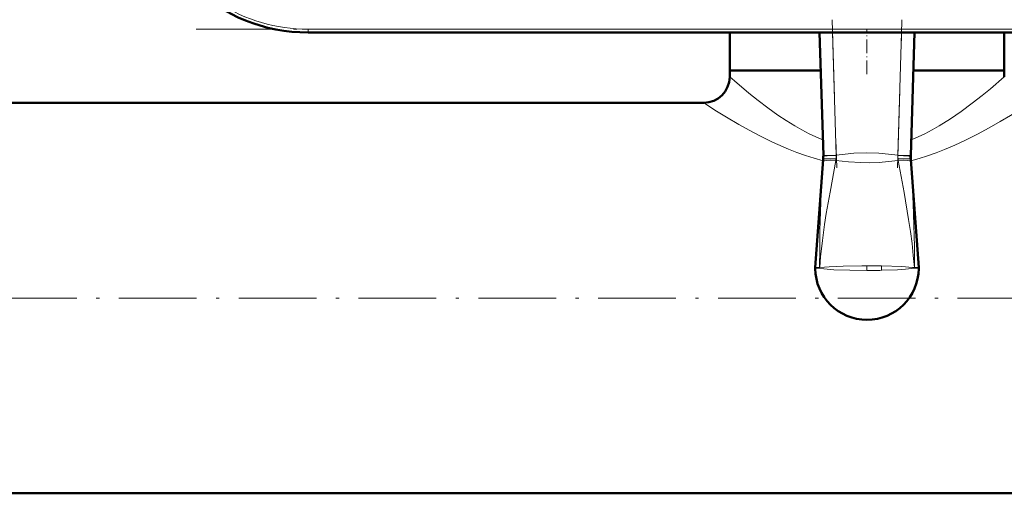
# Model space of a CAD drawing. Extents: x -1351 to 1763, y -1300 to 601.
# Tile 27 of 91: x -9 to 143, y -1297 to -1224. Entities that reach past the tile are written whole.
import ezdxf

# ---------------------------------------------------------------- set-up
doc = ezdxf.new("R2010")
doc.units = 0
doc.linetypes.add('DASHDOT', pattern=[18.5, 12, -3, 0.5, -3])

msp = doc.modelspace()

# ---------------------------------------------------------------- linework, layer by layer
at = {"color": 7, "linetype": 'DASHDOT', "lineweight": 18}
for p, q in [((116.22, -1224.37), (116.92, -1247.24)), ((126.29, -1247.24), (126.99, -1224.37)), ((18.05, -1225.83), (225.16, -1225.83)), ((-382.4, -1267.33), (625.6, -1267.33))]:
    msp.add_line(p, q, dxfattribs=at)
at = {"color": 7, "lineweight": 18}
for p, q in [((35.31, -1225.83), (207.9, -1225.83)), ((35.31, -1226.33), (35.31, -1225.83)), ((116.28, -1226.33), (116.86, -1245.27)), ((126.35, -1245.27), (126.93, -1226.33)), ((114.83, -1246.26), (114.85, -1245.93)), ((114.86, -1245.33), (116.86, -1245.27)), ((116.81, -1245.85), (116.78, -1246.09)), ((116.86, -1245.27), (116.85, -1245.34)), ((126.35, -1245.34), (126.35, -1245.27)), ((126.35, -1245.27), (128.35, -1245.33)), ((126.43, -1246.09), (126.39, -1245.85)), ((128.35, -1245.93), (128.38, -1246.26)), ((114.3, -1262.63), (114.29, -1262.63)), ((114.3, -1262.63), (114.29, -1262.73)), ((114.29, -1262.73), (114.29, -1262.63)), ((114.29, -1262.73), (114.29, -1262.74)), ((114.29, -1262.74), (114.29, -1262.73)), ((121.6, -1263.07), (121.6, -1262.36)), ((123.83, -1262.38), (123.86, -1262.38)), ((128.91, -1262.63), (128.91, -1262.73)), ((128.91, -1262.63), (128.91, -1262.63)), ((128.91, -1262.73), (128.91, -1262.63)), ((128.91, -1262.74), (128.91, -1262.73)), ((128.91, -1262.73), (128.91, -1262.74))]:
    msp.add_line(p, q, dxfattribs=at)
at = {"color": 7, "lineweight": 50}
for p, q in [((207.9, -1226.33), (35.31, -1226.33)), ((37.7, -1226.33), (47.9, -1226.33)), ((47.9, -1226.33), (107.9, -1226.33)), ((100.4, -1232.18), (100.4, -1226.33)), ((107.9, -1226.33), (118.1, -1226.33)), ((114.86, -1245.33), (114.28, -1226.33)), ((128.93, -1226.33), (128.35, -1245.33)), ((142.8, -1232.18), (142.8, -1226.33)), ((114.45, -1232.18), (100.4, -1232.18)), ((114.45, -1232.18), (100.4, -1232.18)), ((100.4, -1233.18), (100.4, -1232.18)), ((131.77, -1232.18), (128.75, -1232.18)), ((142.8, -1232.18), (128.75, -1232.18)), ((142.8, -1232.18), (131.77, -1232.18)), ((142.8, -1233.18), (142.8, -1232.18)), ((96.4, -1237.18), (-173.2, -1237.18)), ((113.61, -1262.6), (114.85, -1245.94)), ((114.85, -1245.94), (114.85, -1245.92)), ((114.86, -1245.43), (114.86, -1245.33)), ((114.86, -1245.44), (114.86, -1245.49)), ((128.35, -1245.33), (128.34, -1245.43)), ((128.34, -1245.43), (128.34, -1245.43)), ((128.36, -1245.94), (128.35, -1245.93)), ((129.6, -1262.6), (128.36, -1245.94)), ((541.6, -1297.48), (-298.4, -1297.48))]:
    msp.add_line(p, q, dxfattribs=at)
at = {"color": 7, "linetype": 'DASHDOT', "lineweight": 18, "ltscale": 0.175488}
msp.add_line((121.6, -1232.77), (121.6, -1225.75), dxfattribs=at)
at = {"color": 7, "lineweight": 18}
for points in [[(114.78, -1242.9), (113.72, -1242.45), (112.68, -1241.96), (111.55, -1241.37), (110.45, -1240.74), (109.11, -1239.92), (107.84, -1239.07), (106.27, -1237.95), (104.82, -1236.85), (103.34, -1235.67), (101.13, -1233.81), (100.4, -1233.18)], [(128.43, -1242.9), (129.49, -1242.45), (130.53, -1241.96), (131.66, -1241.37), (132.76, -1240.74), (134.5, -1239.65), (136.14, -1238.53), (137.85, -1237.26), (139.39, -1236.05), (140.65, -1235.02), (142.8, -1233.18)], [(114.83, -1246.13), (113.45, -1245.75), (112.1, -1245.32), (110.77, -1244.85), (109.48, -1244.34), (107.02, -1243.25), (105.45, -1242.49), (103.96, -1241.71), (101.81, -1240.51), (99.89, -1239.38), (98.39, -1238.45), (96.4, -1237.18)], [(128.37, -1246.13), (129.67, -1245.77), (130.94, -1245.38), (132.26, -1244.91), (133.55, -1244.41), (135.15, -1243.73), (136.69, -1243.01), (138.64, -1242.03), (140.47, -1241.04), (142.15, -1240.07), (143.74, -1239.12), (146.8, -1237.18)], [(116.86, -1245.27), (118.22, -1245.1), (119.58, -1244.97), (121.51, -1244.89), (123.44, -1244.95), (124.9, -1245.09), (126.35, -1245.27)], [(114.29, -1262.63), (114.3, -1259.75), (114.33, -1256.88), (114.42, -1254.01), (114.54, -1251.14), (114.83, -1246.26)], [(116.78, -1246.09), (115.89, -1250.99), (115.32, -1254.3), (115.05, -1255.96), (114.71, -1258.46), (114.44, -1260.96), (114.3, -1262.63)], [(116.85, -1245.34), (115.44, -1245.39), (114.88, -1245.43), (114.86, -1245.43), (114.86, -1245.43)], [(126.43, -1246.09), (124.93, -1246.27), (123.46, -1246.38), (122.05, -1246.43), (120.64, -1246.42), (118.72, -1246.31), (116.78, -1246.09)], [(128.34, -1245.43), (128.34, -1245.43), (128.34, -1245.43), (128.31, -1245.43), (128.05, -1245.41), (126.35, -1245.34)], [(128.91, -1262.63), (128.75, -1260.76), (128.55, -1258.9), (128.31, -1257.04), (128.03, -1255.19), (127.33, -1251.04), (126.43, -1246.09)], [(128.38, -1246.26), (128.58, -1249.53), (128.74, -1252.8), (128.85, -1256.07), (128.91, -1259.35), (128.91, -1262.63)], [(114.29, -1262.74), (113.63, -1262.78), (113.61, -1262.78), (113.6, -1262.77)], [(113.61, -1262.6), (113.61, -1262.6), (113.65, -1262.6), (114.29, -1262.63)], [(121.6, -1263.07), (118.95, -1263.04), (116.47, -1262.95), (114.94, -1262.83), (114.29, -1262.74)], [(114.3, -1262.63), (115.75, -1262.5), (117.93, -1262.41), (120.79, -1262.36), (121.6, -1262.36)], [(123.86, -1262.38), (126.99, -1262.47), (128.65, -1262.6), (128.91, -1262.63)], [(128.91, -1262.74), (127.53, -1262.89), (126.3, -1262.97), (123.87, -1263.05)], [(128.91, -1262.63), (129.59, -1262.6), (129.6, -1262.6)], [(129.6, -1262.77), (129.59, -1262.78), (129.54, -1262.78), (128.91, -1262.74)]]:
    msp.add_lwpolyline(points, dxfattribs=at)
at = {"color": 7, "lineweight": 50}
for centre, radius, start, end in [((35.31, -1200.33), 26, 184, 270), ((96.4, -1233.18), 4, 270, 360), ((109.83, -1245.58), 5.03, 356.0467, 1.7447), ((133.36, -1245.57), 5.02, 178.25, 184.2323), ((133.38, -1245.58), 5.03, 178.2553, 183.9533), ((115.6, -1262.75), 2, 175.739, 180.6531), ((121.6, -1262.68), 8, 180.6672, 359.3416), ((127.6, -1262.75), 2, 359.3468, 4.2612)]:
    msp.add_arc(centre, radius, start, end, dxfattribs=at)
at = {"color": 7, "lineweight": 18}
for centre, radius, start, end in [((35.31, -1200.33), 25.5, 204.9597, 270), ((113.17, -1245.29), 3.69, 351.3381, 359.2095), ((130.04, -1245.29), 3.69, 180.7906, 188.6618), ((120.96, -1502.49), 240.13, 89.3146, 89.8462), ((121.95, -1177.05), 86.02, 269.7686, 271.2816), ((116.97, -1263.1), 6.89, 0.3744, 6.0052)]:
    msp.add_arc(centre, radius, start, end, dxfattribs=at)
for centre, major_axis, ratio, start_param, end_param in [((116.82, -1246.4), (2, -0.14), 0.155746, 1.604297, 3.135702), ((116.84, -1246.07), (2, -0.14), 0.110364, 1.594543, 3.139162), ((126.36, -1246.07), (2, 0.14), 0.110364, 0.002431, 1.547049), ((126.38, -1246.4), (2, 0.14), 0.155746, 0.005891, 1.537296)]:
    msp.add_ellipse(centre, major_axis=major_axis, ratio=ratio, start_param=start_param, end_param=end_param, dxfattribs=at)

doc.saveas('drawing.dxf')
